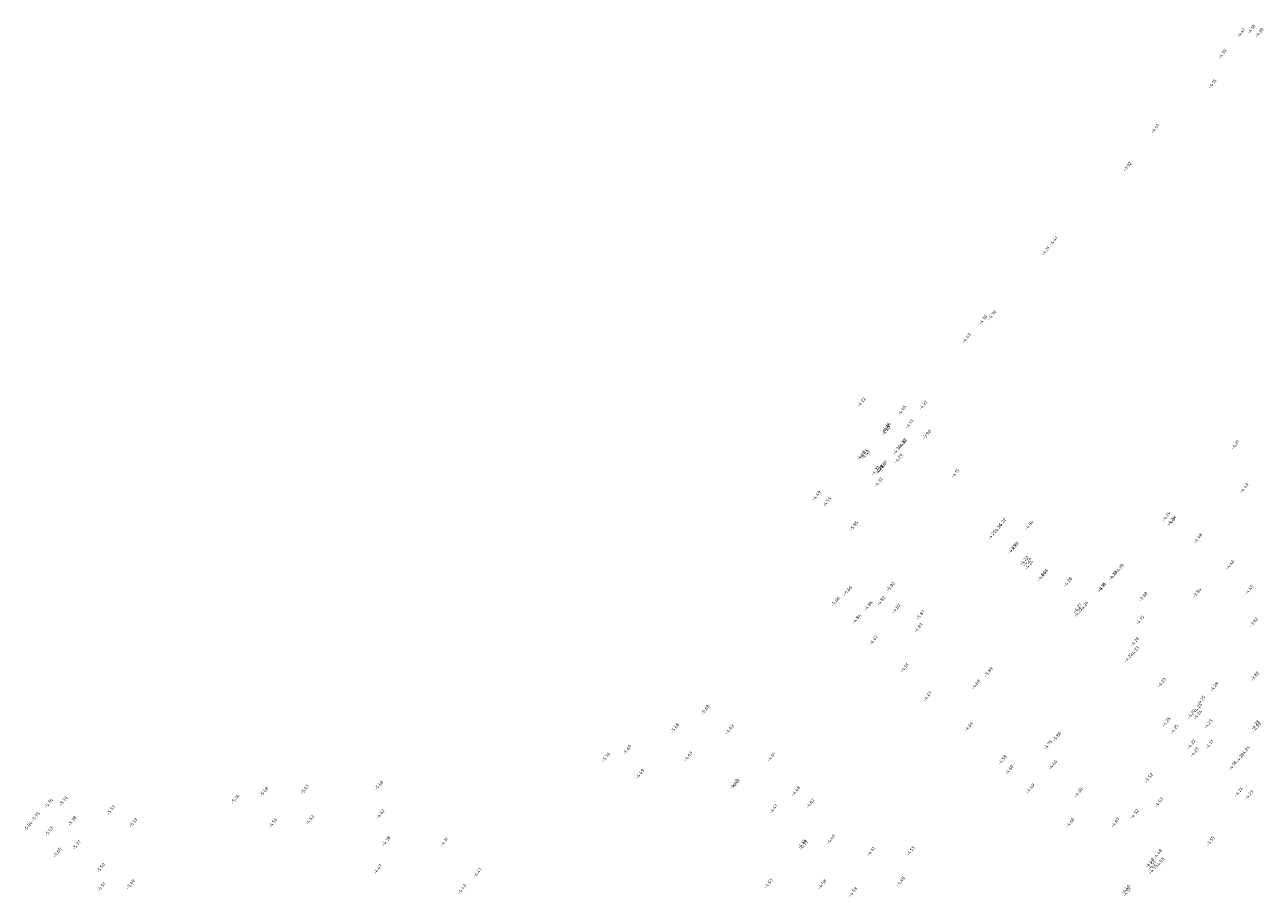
# Model space of a CAD drawing. Extents: x 107806 to 108294, y 478685 to 479420.
# Tile 7 of 13: x 107864 to 108056, y 479266 to 479401. Entities that reach past the tile are written whole.
import ezdxf
from ezdxf.enums import TextEntityAlignment as Align

# ---------------------------------------------------------------- set-up
doc = ezdxf.new("R2010")
doc.units = 0
doc.layers.add('B-XX-AL-HOOGTELABEL-S', color=252, linetype='CONTINUOUS', lineweight=25)
doc.styles.add('NLCS 00', font='isocpeur.ttf')

msp = doc.modelspace()

# ---------------------------------------------------------------- texts
at = {"layer": 'B-XX-AL-HOOGTELABEL-S', "style": 'NLCS 00'}
for s, p in [('-4.18', (108054.3, 479400.63)), ('-4.41', (108052.67, 479400.06)), ('-4.20', (108055.53, 479400.11)), ('-4.30', (108049.78, 479396.78)), ('-4.15', (108048.26, 479392.19)), ('-4.41', (108039.36, 479385.23)), ('-3.92', (108035.07, 479379.35)), ('-4.41', (108023.61, 479367.81)), ('-4.31', (108022.41, 479366.29)), ('-4.30', (108014.07, 479356.31)), ('-4.30', (108012.7, 479355.58)), ('-4.43', (108010.12, 479352.75)), ('-4.22', (107993.84, 479342.83)), ('-4.45', (108000.12, 479341.57)), ('-4.22', (108003.41, 479342.35)), ('-4.46', (107997.69, 479338.97)), ('-4.15', (108001.28, 479339.46)), ('-4.42', (107997.61, 479338.69)), ('-4.40', (107997.69, 479338.38)), ('-3.98', (108003.97, 479337.81)), ('-4.31', (107999.34, 479335.4)), ('-4.32', (108000.16, 479336.35)), ('-4.32', (108000.16, 479336.35)), ('-4.32', (108000.23, 479336.48)), ('-4.21', (108051.78, 479336.24)), ('-4.49', (107993.82, 479334.58)), ('-4.43', (107994.16, 479334.79)), ('-4.42', (107994.49, 479334.69)), ('-4.29', (107999.6, 479334.1)), ('-4.30', (107995.99, 479332.2)), ('-4.32', (107996.65, 479332.35)), ('-4.33', (107996.84, 479332.6)), ('-4.33', (107996.84, 479332.6)), ('-4.31', (107997.21, 479333.08)), ('-4.15', (108008.4, 479331.81)), ('-4.32', (107996.46, 479330.39)), ('-4.43', (108053.17, 479329.51)), ('-4.49', (107986.87, 479328.33)), ('-4.55', (107988.51, 479327.38)), ('-5.85', (107992.69, 479323.64)), ('-4.22', (108015.63, 479324.1)), ('-4.04', (108019.84, 479323.75)), ('-4.24', (108041.11, 479325.12)), ('-4.24', (108041.86, 479324.42)), ('-4.37', (108042.06, 479324.46)), ('-4.22', (108014.08, 479322.22)), ('-4.24', (108014.99, 479323.26)), ('-4.48', (108046, 479321.72)), ('-4.23', (108017.18, 479320.01)), ('-4.28', (108017.56, 479320.46)), ('-4.23', (108019.05, 479318.25)), ('-4.24', (108019.51, 479318.1)), ('-4.24', (108019.81, 479317.59)), ('-4.26', (108022.15, 479316.28)), ('-4.20', (108032.86, 479315.94)), ('-4.13', (108032.86, 479315.94)), ('-4.20', (108033.85, 479317.04)), ('-4.46', (108051, 479317.64)), ('-5.82', (107998.36, 479314.23)), ('-4.24', (108021.76, 479315.85)), ('-4.28', (108025.84, 479314.93)), ('-4.14', (108031.1, 479314.14)), ('-3.71', (108031.15, 479314.15)), ('-5.66', (107991.72, 479313.6)), ('-3.88', (108037.54, 479312.67)), ('-3.84', (108045.88, 479313.27)), ('-4.45', (108053.96, 479313.75)), ('-5.66', (107989.82, 479311.93)), ('-4.86', (107994.91, 479311.26)), ('-4.82', (107996.87, 479312)), ('-4.82', (107999.23, 479310.84)), ('-4.27', (108027.35, 479310.94)), ('-4.22', (108027.44, 479310.23)), ('-4.24', (108028.39, 479311.24)), ('-4.84', (107993.1, 479309.24)), ('-5.87', (108002.99, 479309.83)), ('-4.15', (108037.04, 479309.03)), ('-3.82', (108054.67, 479308.7)), ('-4.83', (108002.66, 479307.85)), ('-4.62', (107995.71, 479305.95)), ('-4.26', (108036.21, 479305.7)), ('-4.22', (108035.25, 479303.23)), ('-4.23', (108036.22, 479304.23)), ('-4.51', (108000.53, 479301.64)), ('-5.89', (108013.56, 479300.98)), ('-4.69', (108011.6, 479299.08)), ('-4.23', (108040.39, 479299.37)), ('-4.28', (108048.53, 479298.73)), ('-3.82', (108054.84, 479300.32)), ('-4.67', (108004.11, 479297.25)), ('-5.68', (107969.64, 479295.17)), ('-4.24', (108046.01, 479295.42)), ('-4.25', (108046.47, 479296.59)), ('-4.25', (108041.1, 479293.27)), ('-4.20', (108044.99, 479294.48)), ('-4.24', (108045.98, 479294.36)), ('-4.23', (108047.61, 479292.93)), ('-5.68', (107964.93, 479292.31)), ('-4.63', (107973.42, 479292.1)), ('-4.64', (108010.47, 479292.55)), ('-5.86', (108024.16, 479291)), ('-4.25', (108042.37, 479292.14)), ('-4.28', (108054.89, 479292.78)), ('-4.29', (108055.15, 479292.45)), ('-4.29', (108055.15, 479292.45)), ('-4.75', (108022.77, 479289.72)), ('-4.22', (108044.99, 479289.82)), ('-4.17', (108047.82, 479289.77)), ('-5.70', (107954.25, 479287.76)), ('-5.69', (107957.53, 479288.95)), ('-4.63', (107966.97, 479287.93)), ('-4.61', (107979.84, 479287.83)), ('-4.58', (108015.71, 479287.38)), ('-4.23', (108045.46, 479288.59)), ('-4.23', (108045.46, 479288.59)), ('-4.20', (108052.51, 479287.71)), ('-4.24', (108053.39, 479288.8)), ('-4.69', (107959.51, 479285.21)), ('-4.60', (108016.74, 479285.83)), ('-4.66', (108023.52, 479286.63)), ('-4.18', (108051.4, 479286.46)), ('-5.68', (107919.05, 479283.41)), ('-4.43', (107974.12, 479283.62)), ('-4.41', (107974.37, 479283.73)), ('-5.52', (108038.39, 479284.6)), ('-5.36', (107896.75, 479281.33)), ('-5.68', (107901.21, 479282.46)), ('-5.67', (107907.54, 479282.79)), ('-4.48', (107983.67, 479282.56)), ('-4.49', (108020.03, 479282.94)), ('-4.65', (108027.49, 479282.34)), ('-4.24', (108052.34, 479282.45)), ('-4.24', (108052.34, 479282.45)), ('-4.23', (108053.93, 479281.93)), ('-5.76', (107867.82, 479280.63)), ('-5.70', (107870.12, 479280.98)), ('-5.57', (107877.5, 479279.62)), ('-4.41', (107980.18, 479279.77)), ('-4.62', (107985.91, 479280.63)), ('-4.53', (108039.96, 479280.8)), ('-5.75', (107865.81, 479278.56)), ('-5.38', (107871.48, 479277.9)), ('-5.33', (107880.93, 479277.64)), ('-5.33', (107880.93, 479277.64)), ('-5.33', (107880.93, 479277.64)), ('-4.56', (107902.6, 479277.63)), ('-4.53', (107908.33, 479278.07)), ('-4.62', (107919.27, 479278.98)), ('-4.60', (108026.22, 479277.64)), ('-4.67', (108033.2, 479277.68)), ('-4.52', (108036.16, 479278.97)), ('-5.84', (107864.65, 479277.09)), ('-5.53', (107867.89, 479276.3)), ('-5.37', (107872.17, 479274.17)), ('-4.38', (107920.16, 479274.78)), ('-4.31', (107929.14, 479274.65)), ('-4.56', (107984.64, 479274.38)), ('-4.59', (107984.88, 479274.13)), ('-4.49', (107989.12, 479275.06)), ('-5.55', (108047.97, 479274.8)), ('-5.65', (107869.18, 479273.03)), ('-4.61', (107995.31, 479273.2)), ('-4.55', (108001.48, 479273.27)), ('-4.48', (108039.77, 479272.81)), ('-4.48', (108039.77, 479272.81)), ('-5.50', (107875.91, 479270.63)), ('-4.47', (107918.86, 479270.46)), ('-4.47', (107934.33, 479269.89)), ('-4.48', (108038.53, 479271.42)), ('-4.48', (108038.53, 479271.42)), ('-4.51', (108038.83, 479271.03)), ('-4.51', (108038.83, 479271.03)), ('-4.55', (108039.07, 479270.46)), ('-4.53', (108040.16, 479271.48)), ('-5.40', (107880.52, 479268.1)), ('-4.53', (107979.44, 479268.21)), ('-4.58', (107987.76, 479268.09)), ('-4.48', (107999.9, 479268.53)), ('-5.51', (107876.02, 479267.68)), ('-4.43', (107931.91, 479267.36)), ('-4.59', (107992.53, 479266.89)), ('-4.46', (108034.81, 479267.31)), ('-4.51', (108035.02, 479266.89))]:
    msp.add_text(s, height=0.5, rotation=50.9405, dxfattribs=at).set_placement(p, align=Align.CENTER)

doc.saveas('drawing.dxf')
